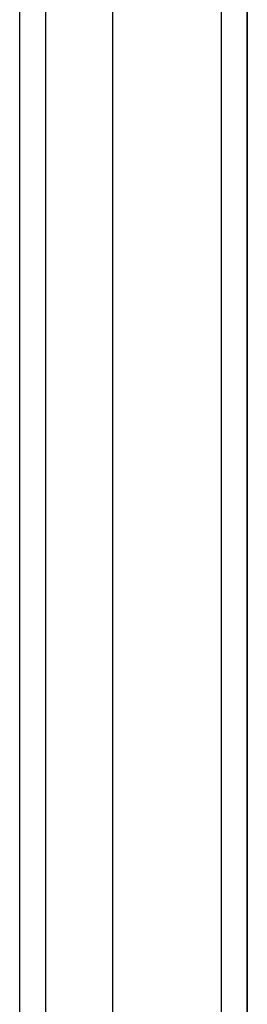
# Model space of a CAD drawing. Header units: inches. Extents: x 25 to 728, y 80 to 333.
# Tile 39 of 160: x 311.871 to 312.737, y 195.622 to 199.372. Entities that reach past the tile are written whole.
import ezdxf

# ---------------------------------------------------------------- set-up
doc = ezdxf.new("R2010")
doc.units = ezdxf.units.IN
doc.header["$MEASUREMENT"] = 0
doc.layers.add('Visible Edges(ANSI)', color=7, linetype='Continuous', lineweight=25)
doc.layers.add('Visible Tangent Edges(ANSI)', color=7, linetype='Continuous', lineweight=25)

msp = doc.modelspace()

# ---------------------------------------------------------------- linework, layer by layer
at = {"layer": 'Visible Edges(ANSI)'}
for p, q in [((312.2251, 192.5809), (312.2251, 221.1636)), ((312.7369, 220.9983), (312.7369, 192.7463)), ((312.7369, 192.7463), (312.7369, 220.9983)), ((311.8708, 192.7694), (311.8708, 220.9751))]:
    msp.add_line(p, q, dxfattribs=at)
at = {"layer": 'Visible Tangent Edges(ANSI)'}
for p, q in [((312.6379, 221.7733), (312.6379, 191.9713)), ((311.9698, 192.6394), (311.9698, 221.1051))]:
    msp.add_line(p, q, dxfattribs=at)

doc.saveas('drawing.dxf')
